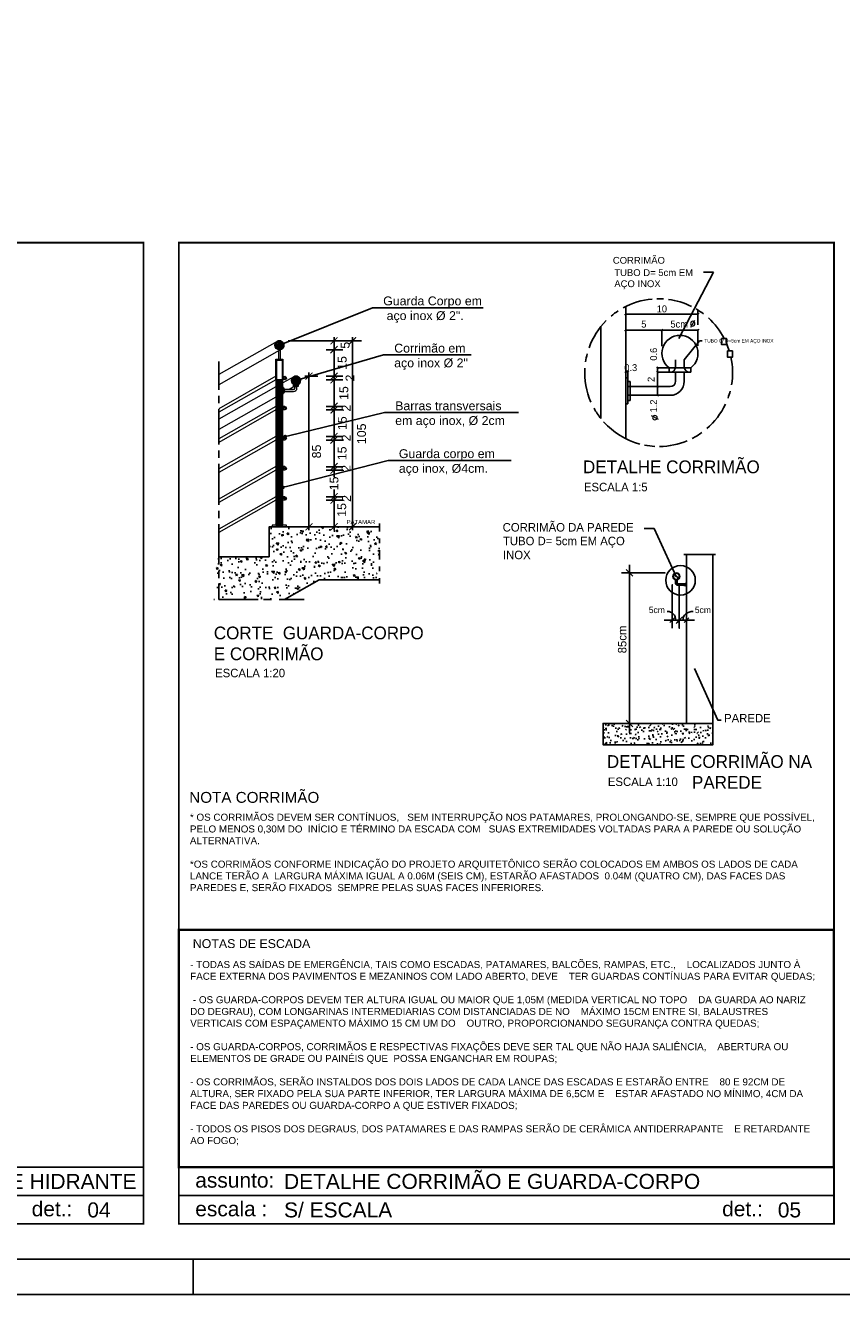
# Model space of a CAD drawing. Header units: millimetres. Extents: x 0 to 1189, y 0 to 841.
# Tile 52 of 58: x 772 to 1002, y 0 to 358. Entities that reach past the tile are written whole.
import ezdxf
from ezdxf import colors
from ezdxf.entities.mleader import LeaderData, LeaderLine
from ezdxf.enums import TextEntityAlignment as Align
from ezdxf.math import Vec2, Vec3

# ---------------------------------------------------------------- set-up
doc = ezdxf.new("R2010")
doc.units = ezdxf.units.MM
doc.header["$LTSCALE"] = 8
doc.linetypes.add('HIDDEN', pattern=[0.375, 0.25, -0.125])
doc.linetypes.add('HIDDENX2', pattern=[0.75, 0.5, -0.25])
doc.layers.add('A-----NPP', color=3, linetype='Continuous', lineweight=9)
for name, color, linetype in [('A1-A4-AUX', 8, 'Continuous'), ('A4-CONTEUDO', 2, 'Continuous'), ('A4-TXT', 3, 'Continuous'), ('AREA_NOME', 4, 'Continuous'), ('ARQ-TEX-GER', 2, 'Continuous'), ('ARQ_CTA_GER', 8, 'Continuous'), ('H-ANOT-COM-TXT', 3, 'Continuous'), ('H-FOLHAS', 7, 'Continuous'), ('HACHURIA', 9, 'Continuous'), ('HID-PRANCHA', 30, 'Continuous'), ('INC_DETALHES', 10, 'Continuous'), ('INC_DETALHES_TEXTO', 3, 'Continuous'), ('INC_NOTAS', 3, 'Continuous')]:
    doc.layers.add(name, color=color, linetype=linetype)
doc.layers.add('HID-PRANCHA-MODEL', color=30, linetype='Continuous', plot=False)
doc.layers.add('HID-VIEWPORT', color=252, linetype='Continuous', plot=False)
doc.styles.add('ARIAL', font='arial.ttf')
doc.styles.add('Century Gothic', font='GOTHIC.TTF', dxfattribs={"height": 0.000958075})
doc.styles.add('Century Gothic_1', font='GOTHIC.TTF', dxfattribs={"height": 0.107783})
doc.styles.get("Standard").update_dxf_attribs({"font": 'arial.ttf'})

# ---------------------------------------------------------------- blocks, each defined once
blk = doc.blocks.new('MARGEM-DETALHES-A4')
at = {"layer": 'A1-A4-AUX'}
for p, q in [((18.5, 1.6), (0, 1.6)), ((18.5, 0.8), (0, 0.8))]:
    blk.add_line(p, q, dxfattribs=at)
at = {"layer": 'A1-A4-AUX', "linetype": 'HIDDEN', "const_width": 0.05}
blk.add_lwpolyline([(0, 27.7), (18.5, 27.7), (18.5, 0), (0, 0)], close=True, dxfattribs=at)
at = {"layer": 'A4-CONTEUDO', "style": 'ARIAL'}
for tag, p in [('CONTEÚDO', (2.97, 0.858)), ('ESCALA', (2.97, 0.053))]:
    blk.add_attdef(tag, text='', height=0.423, dxfattribs=at).set_placement(p, align=Align.BOTTOM_LEFT)
blk.add_attdef('DETALHE', text='', height=0.423, dxfattribs=at).set_placement((17.243, 0.053), align=Align.BOTTOM_CENTER)
at = {"layer": 'A4-TXT', "style": 'ARIAL'}
for s, p in [('assunto:', (0.462, 1.02)), ('escala :', (0.462, 0.211)), ('det.:', (15.342, 0.211))]:
    blk.add_text(s, height=0.423, dxfattribs=at).set_placement(p)
blk = doc.blocks.new('_DOT')
at = {"color": 0, "linetype": 'ByBlock'}
blk.add_line((-0.5, 0), (-1, 0), dxfattribs=at)
at = {"color": 0, "linetype": 'ByBlock', "const_width": 0.5}
blk.add_lwpolyline([(-0.25, 0, 1), (0.25, 0, 1)], format="xyb", close=True, dxfattribs=at)
blk = doc.blocks.new('_ArchTick')
at = {"color": 0, "linetype": 'ByBlock', "const_width": 0.15}
blk.add_lwpolyline([(-0.5, -0.5), (0.5, 0.5)], dxfattribs=at)
blk = doc.blocks.new('*E38')
at = {"layer": 'HID-PRANCHA-MODEL'}
blk.add_lwpolyline([(0, 0), (1154, 0)], dxfattribs=at)
blk = doc.blocks.new('A0')
at = {"layer": 'HID-PRANCHA', "color": 254}
blk.add_line((81.9, 1), (81.9, 0), dxfattribs=at)
blk.add_lwpolyline([(0, 0), (118.9, 0), (118.9, 84.1), (0, 84.1)], close=True, dxfattribs=at)
at = {"layer": 'HID-PRANCHA'}
blk.add_lwpolyline([(2.5, 1), (117.9, 1), (117.9, 83.1), (2.5, 83.1)], close=True, dxfattribs=at)
blk = doc.blocks.new('A0 ABNT')
at = {"layer": 'HID-PRANCHA'}
blk.add_blockref('A0', (0, 0), dxfattribs=at)

msp = doc.modelspace()

# ---------------------------------------------------------------- hatches: boundary and pattern name
at = {"layer": 'HACHURIA'}
h = msp.add_hatch(dxfattribs=at)
h.set_pattern_fill('ANSI31', color=8, scale=0.125, style=0)
h.set_pattern_definition([(45, (-42261.53066, -1365.247), (-0.2209708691, 0.2209708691), [])])
h.paths.add_polyline_path([(842.14, 268.04, -1), (844.64, 268.04, -1)])
h.paths.add_polyline_path([(849.3, 258.07, -1), (846.8, 258.07, -1)])
h = msp.add_hatch(dxfattribs=at)
h.set_pattern_fill('ANSI31', color=8, scale=0.1, angle=90, style=0)
h.set_pattern_definition([(135, (-20744.50075, -344.29717), (-0.1767766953, -0.1767766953), [])])
h.paths.add_polyline_path([(842.39, 258.29), (844.39, 258.29), (844.39, 257.43), (844.39, 217.29), (842.39, 217.29)])
h = msp.add_hatch(dxfattribs=at)
h.set_pattern_fill('ANSI31', color=256, scale=0.1, angle=90, style=0)
h.set_pattern_definition([(135, (93516371.08062, -141919361.52212), (-0.17677669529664, -0.17677669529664), [])])
h.paths.add_polyline_path([(845.39, 258.79, -1), (844.39, 258.79, -1)])
h.paths.add_polyline_path([(844.64, 258.79, 1), (845.14, 258.79, 1)], flags=16)
h = msp.add_hatch(dxfattribs=at)
h.set_pattern_fill('ANSI31', color=256, scale=0.1, angle=90, style=0)
h.set_pattern_definition([(135, (93516371.08062, -141919370.02212), (-0.17677669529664, -0.17677669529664), [])])
h.paths.add_polyline_path([(845.39, 250.29, -1), (844.39, 250.29, -1)])
h.paths.add_polyline_path([(844.64, 250.29, 1), (845.14, 250.29, 1)], flags=16)
h = msp.add_hatch(dxfattribs=at)
h.set_pattern_fill('ANSI31', color=256, scale=0.1, angle=90, style=0)
h.set_pattern_definition([(135, (93516371.08062, -141919378.52212), (-0.17677669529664, -0.17677669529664), [])])
h.paths.add_polyline_path([(845.39, 241.79, -1), (844.39, 241.79, -1)])
h.paths.add_polyline_path([(844.64, 241.79, 1), (845.14, 241.79, 1)], flags=16)
h = msp.add_hatch(dxfattribs=at)
h.set_pattern_fill('ANSI31', color=256, scale=0.1, angle=90, style=0)
h.set_pattern_definition([(135, (93516371.08062, -141919387.02212), (-0.17677669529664, -0.17677669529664), [])])
h.paths.add_polyline_path([(845.39, 233.29, -1), (844.39, 233.29, -1)])
h.paths.add_polyline_path([(844.64, 233.29, 1), (845.14, 233.29, 1)], flags=16)
h = msp.add_hatch(dxfattribs=at)
h.set_pattern_fill('ANSI31', color=256, scale=0.1, angle=90, style=0)
h.set_pattern_definition([(135, (93516371.08062, -141919395.52212), (-0.17677669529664, -0.17677669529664), [])])
h.paths.add_polyline_path([(845.39, 224.79, -1), (844.39, 224.79, -1)])
h.paths.add_polyline_path([(844.64, 224.79, 1), (845.14, 224.79, 1)], flags=16)
h = msp.add_hatch(dxfattribs=at)
h.set_pattern_fill('AR-CONC', color=256, scale=0.0375, angle=90, style=0)
h.set_pattern_definition([(140, (-20654.767, -576.024), (0.470641, 5.3794514), [0.5625, -6.1875]), (85, (-20654.767, -576.024), (-5.641441, -1.040635), [0.45, -4.95]), (190.4514, (-20654.728, -575.5757), (-5.1707966, 4.3388204), [0.4780514, -5.2585658]), (136.1842, (-20656.267, -576.024), (1.2413926, 8.0043079), [0.84375, -9.28125]), (186.6356, (-20656.164, -575.357), (-7.305884, 7.0099703), [0.7170772, -7.8878475]), (81.1842, (-20656.267, -576.024), (-7.3058895, 7.0099646), [0.675, -7.425]), (111, (-20655.892, -575.274), (3.0196417, 4.4768029), [0.5625, -6.1875]), (56, (-20655.892, -575.274), (-5.4386253, 1.824865), [0.45, -4.95]), (161.4514, (-20655.6405, -574.901), (-2.4189787, 6.3016697), [0.4780514, -5.2585658]), (127.5, (-20654.7671, -576.024), (-2.4967039, 0.09119891), [0, -4.89, 0, -5.025, 0, -4.96875]), (97.5, (-20654.767, -576.024), (-2.95808784, 1.97302153), [0, -2.865, 0, -4.7775, 0, -1.89375]), (57.5, (-20654.7671, -577.6965), (0.16916154, 4.00366827), [0, -1.875, 0, -5.85, 0, -7.7625]), (47.5, (-20654.767, -578.4465), (-0.75078737, 4.37389627), [0, -2.4375, 0, -3.885, 0, -5.5125])])
h.paths.add_polyline_path([(871.03, 204.26), (871.54, 204.26), (871.54, 216.79), (840.51, 216.79), (840.51, 208.29), (825.51, 208.29), (825.51, 196.45), (845.19, 196.45), (854.61, 201.79), (871.54, 201.79), (871.54, 202.31), (871.03, 202.31)])
at = {"layer": 'INC_DETALHES'}
h = msp.add_hatch(dxfattribs=at)
h.set_pattern_fill('FP_5', scale=2.5e-05, style=0, pattern_type=2)
h.set_pattern_definition([(50, (-50809.7763, 99983.5505), (4.48267464, -0.39215442), [0.469, -5.1565]), (355, (-50809.7763, 99983.5505), (-0.86708386, 4.70095991), [0.375, -4.125]), (100.451, (-50809.4028, 99983.518), (3.61587795, 4.30888328), [0.3985, -4.382]), (46.184, (-50809.776, 99984.8005), (6.67031678, -1.0347737), [0.703, -7.7345]), (96.636, (-50809.221, 99984.714), (5.8415591, 6.08834785), [0.5975, -6.573]), (351.184, (-50809.776, 99984.8005), (5.8415932, 6.08813446), [0.5625, -6.1875]), (21, (-50809.1513, 99984.488), (3.73051534, -2.51622977), [0.469, -5.1565]), (326, (-50809.1513, 99984.488), (1.52070195, 4.53192278), [0.375, -4.125]), (71.451, (-50808.8408, 99984.2785), (5.25150618, 2.01562181), [0.3985, -4.382]), (37.5, (-50809.7763, 99983.5505), (0.07602217, 2.08076185), [0, -4.075, 0, -4.1875, -4.1405]), (37.5, (-50809.7763, 99983.5505), (0.07602217, 2.08076185), [-8.2625, 0, -4.1405]), (37.5, (-50809.7763, 99983.5505), (0.07602217, 2.08076185), [0, -8.2625, 0, -4.1405]), (7.5, (-50809.7763, 99983.5505), (1.644292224, 2.465213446), [0, -2.3875, 0, -3.9815, -1.578]), (7.5, (-50809.7763, 99983.5505), (1.644292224, 2.465213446), [-6.369, 0, -1.578]), (7.5, (-50809.7763, 99983.5505), (1.644292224, 2.465213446), [0, -6.369, 0, -1.578]), (327.5, (-50811.1703, 99983.5505), (3.336150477, -0.141111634), [0, -1.5625, 0, -4.875, -6.4685]), (327.5, (-50811.1703, 99983.5505), (3.336150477, -0.141111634), [-6.4375, 0, -6.4685]), (327.5, (-50811.1703, 99983.5505), (3.336150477, -0.141111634), [0, -6.4375, 0, -6.4685]), (317.5, (-50811.7953, 99983.5505), (3.6446525, 0.62555627), [0, -2.031, 0, -3.2375, -4.5935]), (317.5, (-50811.7953, 99983.5505), (3.6446525, 0.62555627), [-5.2685, 0, -4.5935]), (317.5, (-50811.7953, 99983.5505), (3.6446525, 0.62555627), [0, -5.2685, 0, -4.5935])])
h.paths.add_polyline_path([(965.83, 155.27), (965.83, 161.27), (934.79, 161.27), (934.79, 155.27)], flags=0)

# ---------------------------------------------------------------- linework, layer by layer
at = {"color": 52}
for p, q in [((826.24, 263.47), (826.24, 255.48)), ((826.24, 253.75), (826.24, 251.69)), ((826.24, 249.96), (826.24, 240.06)), ((826.24, 238.33), (826.24, 236.27)), ((826.24, 234.54), (826.24, 223.02)), ((826.24, 221.29), (826.24, 219.23)), ((826.24, 217.5), (826.24, 206.1)), ((871.63, 217.75), (871.63, 215.44)), ((871.63, 213.5), (871.63, 212.13)), ((871.63, 210.19), (871.63, 207.56)), ((957.56, 208.98), (966.57, 208.98)), ((826.24, 204.37), (826.24, 202.31)), ((871.63, 205.62), (871.63, 204.26)), ((871.63, 202.31), (871.63, 200.75)), ((826.24, 200.58), (826.24, 196.26)), ((825.05, 196.26), (824.91, 196.26)), ((837.37, 196.26), (826.24, 196.26)), ((841.17, 196.26), (838.93, 196.26)), ((850.42, 196.26), (843.28, 196.26))]:
    msp.add_line(p, q, dxfattribs=at)
for points in [[(968.27, 269.98), (969.63, 269.98), (969.63, 268.23), (968.27, 268.23)], [(969.95, 266.43), (971.32, 266.43), (971.32, 264.67), (969.95, 264.67)]]:
    msp.add_lwpolyline(points, close=True)
for start, end in [(95.0893, 118.7704), (86.243, 91.3337), (63.7336, 82.4751), (123.1431, 130.1567), (52.5679, 59.4708), (135.2603, 160.3228), (27.5902, 47.6813), (165.3638, 171.6127), (17.0278, 23.4658), (176.4555, 203.5365), (350.4459, 12.0518), (339.858, 345.5213), (310.64, 334.6347), (208.906, 218.5551), (221.777, 255.2034), (270.7283, 292.7697), (296.9017, 305.8646), (259.0498, 266.9779)]:
    msp.add_arc((950.5, 260.32), 20.86, start, end, dxfattribs=at)
at = {"color": 170, "lineweight": 25}
for centre in [(843.39, 268.04), (848.05, 258.07)]:
    msp.add_arc(centre, 1.25, 299.5388, 119.5388, dxfattribs=at)
at = {"layer": 'A-----NPP', "color": 7}
for p, q in [((842.78, 269.12), (826.24, 259.75)), ((844.01, 266.95), (826.24, 256.88)), ((847.43, 259.15), (844.39, 257.43)), ((842.39, 256.3), (826.24, 247.15)), ((844.54, 256.13), (844.39, 256.13)), ((844.39, 256.13), (844.39, 254.38)), ((844.54, 255.55), (844.54, 256.13)), ((844.69, 255.89), (844.54, 255.89)), ((844.54, 254.38), (844.54, 255.55)), ((844.54, 254.62), (844.69, 254.62)), ((844.69, 254.62), (844.69, 255.89)), ((847.39, 255.55), (844.69, 255.55)), ((844.69, 255.55), (844.69, 254.96)), ((846.57, 255.55), (844.69, 255.55)), ((844.69, 255.55), (846.57, 255.55)), ((844.69, 255.55), (847.39, 255.55)), ((845.11, 254.96), (844.69, 254.72)), ((844.69, 254.96), (847.39, 254.96)), ((844.69, 254.96), (846.57, 254.96)), ((844.69, 254.96), (847.39, 254.96)), ((847.76, 256.46), (846.14, 255.55)), ((847.32, 256.83), (847.32, 256.52)), ((847.32, 256.82), (847.76, 256.82)), ((847.32, 256.82), (847.32, 256.52)), ((847.76, 256.82), (847.32, 256.82)), ((847.32, 256.82), (848.78, 256.82)), ((847.32, 256.52), (847.5, 256.52)), ((847.32, 256.52), (848.78, 256.52)), ((847.76, 256.82), (848.34, 256.82)), ((848.34, 256.52), (847.76, 256.52)), ((847.76, 256.52), (847.76, 255.91)), ((847.76, 255.91), (847.76, 256.52)), ((848.34, 256.82), (848.78, 256.82)), ((848.78, 256.82), (848.34, 256.82)), ((848.34, 255.91), (848.34, 256.52)), ((848.34, 255.91), (848.34, 256.52)), ((848.67, 256.98), (848.38, 256.82)), ((848.6, 256.52), (848.78, 256.52)), ((848.78, 256.52), (848.78, 256.83)), ((848.78, 256.52), (848.78, 256.82)), ((842.39, 253.42), (826.24, 244.27)), ((844.39, 254.38), (844.54, 254.38))]:
    msp.add_line(p, q, dxfattribs=at)
at = {"layer": 'A-----NPP'}
for p, q in [((842.39, 259.29), (826.24, 250.13)), ((842.39, 258.29), (826.24, 249.13)), ((842.39, 250.79), (826.24, 241.63)), ((842.39, 249.79), (826.24, 240.63)), ((844.89, 250.79), (844.39, 250.79)), ((844.89, 250.79), (844.39, 250.79)), ((844.89, 249.79), (844.39, 249.79)), ((844.89, 249.79), (844.39, 249.79)), ((842.39, 242.29), (826.24, 233.13)), ((842.39, 241.29), (826.24, 232.13)), ((844.89, 242.29), (844.39, 242.29)), ((844.89, 242.29), (844.39, 242.29)), ((844.89, 241.29), (844.39, 241.29)), ((844.89, 241.29), (844.39, 241.29)), ((842.39, 233.79), (826.24, 224.63)), ((844.89, 233.79), (844.39, 233.79)), ((844.89, 233.79), (844.39, 233.79)), ((842.39, 232.79), (826.24, 223.63)), ((844.89, 232.79), (844.39, 232.79)), ((842.39, 225.29), (826.24, 216.13)), ((842.39, 224.29), (826.24, 215.13)), ((844.89, 225.29), (844.39, 225.29)), ((844.89, 225.29), (844.39, 225.29)), ((844.89, 224.29), (844.39, 224.29))]:
    msp.add_line(p, q, dxfattribs=at)
at = {"layer": 'A-----NPP', "color": 7}
for points in [[(843.1, 266.43), (843.1, 264.08), (843.69, 264.08), (843.69, 266.76)], [(842.39, 258.29), (842.39, 264.08), (844.39, 264.08), (844.39, 258.29)], [(842.64, 258.29), (842.64, 263.83), (844.14, 263.83), (844.14, 258.29)], [(844.39, 258.29), (842.39, 258.29)]]:
    msp.add_lwpolyline(points, dxfattribs=at)
at = {"layer": 'A-----NPP'}
for points in [[(842.39, 258.29), (842.39, 217.29), (844.39, 217.29), (844.39, 258.29)], [(842.39, 258.29), (842.39, 256.3)], [(842.39, 258.29), (842.39, 258.29), (842.39, 256.3)], [(842.64, 258.29), (842.64, 217.54), (844.14, 217.54), (844.14, 258.29)], [(844.39, 257.43), (844.39, 258.29)], [(844.39, 257.43), (844.39, 258.29)], [(844.39, 250.79), (844.39, 254.56)], [(842.39, 253.42), (842.39, 250.79)], [(842.39, 249.79), (842.39, 242.29)], [(842.39, 241.29), (842.39, 233.79)], [(842.39, 232.79), (842.39, 225.29)]]:
    msp.add_lwpolyline(points, dxfattribs=at)
msp.add_lwpolyline([(841.39, 216.79), (845.39, 216.79), (845.39, 217.29), (841.39, 217.29)], close=True, dxfattribs=at)
at = {"layer": 'A-----NPP', "color": 7}
for centre in [(843.39, 268.04), (848.05, 258.07)]:
    msp.add_circle(centre, 1.25, dxfattribs=at)
at = {"layer": 'A-----NPP'}
for centre, radius in [((844.89, 258.79), 0.5), ((844.89, 258.79), 0.25), ((844.89, 250.29), 0.5), ((844.89, 250.29), 0.25), ((844.89, 241.79), 0.5), ((844.89, 241.79), 0.25), ((844.89, 233.29), 0.5), ((844.89, 233.29), 0.25), ((844.89, 224.79), 0.5), ((844.89, 224.79), 0.25)]:
    msp.add_circle(centre, radius, dxfattribs=at)
at = {"layer": 'A-----NPP', "color": 7}
for radius in [0.951, 0.366, 0.366, 0.951]:
    msp.add_arc((847.39, 255.91), radius, 270, 0, dxfattribs=at)
at = {"layer": 'AREA_NOME'}
for p, q in [((840.51, 216.79), (871.54, 216.79)), ((840.51, 208.29), (840.51, 216.79)), ((826.24, 208.29), (840.51, 208.29)), ((844.85, 196.26), (854.61, 201.79)), ((854.61, 201.79), (871.54, 201.79))]:
    msp.add_line(p, q, dxfattribs=at)
at = {"layer": 'ARQ_CTA_GER', "color": 12}
for p, q in [((845.89, 269.29), (866.55, 269.29)), ((856.63, 269.29), (861.32, 269.29)), ((858.82, 265.79), (858.82, 270.29)), ((864.05, 270.29), (864.05, 215.79)), ((856.63, 266.79), (861.32, 266.79)), ((856.63, 266.79), (861.32, 266.79)), ((858.82, 258.29), (858.82, 267.79)), ((850.55, 259.32), (854.24, 259.32)), ((851.74, 260.32), (851.74, 215.79)), ((856.63, 259.29), (861.32, 259.29)), ((856.63, 259.29), (861.32, 259.29)), ((856.63, 258.29), (861.32, 258.29)), ((856.63, 258.29), (861.32, 258.29)), ((858.82, 260.29), (858.82, 257.29)), ((858.82, 259.29), (858.82, 249.79)), ((858.82, 251.79), (858.82, 248.79)), ((856.63, 250.79), (861.32, 250.79)), ((856.63, 250.79), (861.32, 250.79)), ((856.63, 249.79), (861.32, 249.79)), ((856.63, 249.79), (861.32, 249.79)), ((858.82, 250.79), (858.82, 241.29)), ((856.63, 242.29), (861.32, 242.29)), ((856.63, 242.29), (861.32, 242.29)), ((856.63, 241.29), (861.32, 241.29)), ((856.63, 241.29), (861.32, 241.29)), ((858.82, 243.29), (858.82, 240.29)), ((858.82, 242.29), (858.82, 232.76)), ((856.63, 233.76), (861.32, 233.76)), ((856.63, 233.76), (861.32, 233.76)), ((858.82, 233.76), (858.82, 235.76)), ((858.82, 233.79), (858.82, 231.21)), ((858.82, 233.76), (858.82, 232.79)), ((856.63, 232.79), (861.32, 232.79)), ((856.63, 232.79), (861.32, 232.79)), ((858.82, 232.79), (858.82, 230.79)), ((858.82, 225.27), (858.82, 227.27)), ((858.82, 224.27), (858.82, 226.85)), ((856.63, 225.27), (861.32, 225.27)), ((856.63, 225.27), (861.32, 225.27)), ((856.63, 224.3), (861.32, 224.3)), ((856.63, 224.3), (861.32, 224.3)), ((858.82, 225.3), (858.82, 215.79)), ((858.82, 225.27), (858.82, 224.3)), ((858.82, 224.3), (858.82, 222.3)), ((847.89, 216.79), (861.32, 216.79)), ((847.89, 216.79), (854.24, 216.79)), ((853.17, 216.79), (866.55, 216.79))]:
    msp.add_line(p, q, dxfattribs=at)
at = {"layer": 'HID-VIEWPORT', "linetype": 'Continuous'}
msp.add_lwpolyline([(25, 10), (1179, 10), (1179, 831), (25, 831)], close=True, dxfattribs=at)
at = {"layer": 'INC_DETALHES'}
for p, q in [((941.46, 277.07), (940.95, 276.56)), ((941.21, 256.36), (941.21, 278.99)), ((941.21, 278.99), (941.21, 246.45)), ((941.21, 275.57), (941.21, 278.92)), ((941.21, 276.81), (961.6, 276.81)), ((961.35, 276.56), (961.86, 277.07)), ((961.6, 273.77), (961.6, 277.98)), ((934.19, 273.32), (934.19, 247.32)), ((941.46, 272.56), (940.95, 272.05)), ((951.66, 272.56), (951.15, 272.05)), ((951.15, 272.05), (951.66, 272.56)), ((951.4, 269.87), (951.4, 272.41)), ((951.4, 272.41), (951.4, 267.83)), ((961.35, 272.05), (961.86, 272.56)), ((961.6, 267.92), (961.6, 272.41)), ((941.21, 272.31), (951.4, 272.31)), ((951.4, 272.31), (961.6, 272.31)), ((950.45, 261.41), (949.94, 261.92)), ((953.44, 261.66), (950.1, 261.66)), ((950.2, 260.44), (950.2, 261.66)), ((953.44, 261.71), (953.44, 260.44)), ((953.44, 261.66), (955.28, 261.66)), ((953.44, 261.66), (953.44, 260.44)), ((955.28, 261.66), (953.44, 261.66)), ((953.44, 261.66), (959.56, 261.66)), ((955.28, 261.66), (955.28, 263.88)), ((955.28, 261.66), (957.73, 261.66)), ((957.73, 261.66), (957.73, 263.88)), ((957.73, 261.66), (959.56, 261.66)), ((959.56, 261.66), (957.73, 261.66)), ((959.56, 260.44), (959.56, 261.71)), ((959.56, 260.44), (959.56, 261.66)), ((941.46, 260.83), (940.95, 260.32)), ((941.21, 258.86), (941.21, 260.68)), ((941.21, 260.57), (941.82, 260.57)), ((941.82, 258.81), (941.21, 258.81)), ((941.21, 258.81), (941.21, 251.46)), ((941.56, 260.32), (942.07, 260.83)), ((941.82, 258.86), (941.82, 260.68)), ((941.82, 256.36), (941.82, 258.81)), ((950.45, 260.18), (949.94, 260.69)), ((949.94, 260.69), (950.45, 260.18)), ((950.1, 260.44), (953.39, 260.44)), ((953.39, 260.44), (950.1, 260.44)), ((950.2, 256.36), (950.2, 260.44)), ((953.44, 260.44), (954.2, 260.44)), ((953.44, 260.44), (959.56, 260.44)), ((957.73, 260.44), (955.28, 260.44)), ((955.28, 260.44), (955.28, 257.89)), ((955.28, 257.89), (955.28, 260.44)), ((957.73, 257.89), (957.73, 260.44)), ((957.73, 257.89), (957.73, 260.44)), ((958.81, 260.44), (959.56, 260.44)), ((942.43, 257.79), (941.82, 257.79)), ((941.82, 251.46), (941.82, 256.36)), ((950.3, 256.36), (941.87, 256.36)), ((941.87, 256.36), (950.3, 256.36)), ((942.43, 252.48), (942.43, 257.79)), ((953.75, 256.36), (942.43, 256.36)), ((942.43, 256.36), (942.43, 253.91)), ((942.43, 256.36), (953.75, 256.36)), ((950.45, 256.11), (949.94, 256.61)), ((949.94, 256.61), (950.45, 256.11)), ((950.2, 253.91), (950.2, 256.36)), ((941.21, 246.45), (941.21, 253.91)), ((941.21, 251.46), (941.82, 251.46)), ((941.82, 252.48), (942.43, 252.48)), ((941.87, 253.91), (950.3, 253.91)), ((942.43, 253.91), (953.75, 253.91)), ((942.43, 253.91), (953.75, 253.91)), ((949.94, 254.17), (950.45, 253.66)), ((941.21, 246.45), (941.21, 241.65)), ((942.29, 206.07), (942.29, 158.97)), ((955.29, 201.79), (955.29, 200.83)), ((955.68, 201.79), (955.68, 200.83)), ((955.83, 200.68), (957.57, 200.68)), ((955.83, 200.29), (957.57, 200.29)), ((952.03, 190.44), (958.63, 190.44))]:
    msp.add_line(p, q, dxfattribs=at)
at = {"layer": 'INC_DETALHES', "color": 7}
msp.add_line((958.33, 209.09), (958.33, 161.27), dxfattribs=at)
at = {"layer": 'INC_DETALHES', "color": 7, "flags": 128}
for points in [[(965.83, 209.09), (965.83, 161.27), (934.79, 161.27), (934.79, 155.27), (959.02, 155.27)], [(960.65, 176.78), (967.25, 162.17), (968.16, 162.17)], [(934.79, 161.27), (965.83, 161.27), (965.83, 155.27), (934.79, 155.27)]]:
    msp.add_lwpolyline(points, dxfattribs=at)
at = {"layer": 'INC_DETALHES', "flags": 128}
for points in [[(943.21, 202.84), (942.29, 203.77), (941.36, 204.69)], [(942.29, 203.77), (952.29, 203.77), (939.99, 203.77)], [(954.33, 190.44), (954.33, 200.44), (954.33, 188.14)], [(960.63, 190.44), (956.33, 190.44), (956.33, 200.44), (956.33, 188.14), (956.33, 200.44), (956.33, 190.44)], [(958.33, 190.44), (958.33, 200.44), (958.33, 188.14)], [(954.98, 191.09), (954.33, 190.44), (953.69, 189.79)], [(957.25, 191.36), (956.33, 190.44), (955.4, 189.51)], [(956.97, 191.09), (956.33, 190.44), (955.68, 189.79)], [(958.98, 191.09), (958.33, 190.44), (957.69, 189.79)], [(942.29, 161.27), (952.29, 161.27), (939.99, 161.27)], [(943.21, 160.34), (942.29, 161.27), (941.36, 162.19)]]:
    msp.add_lwpolyline(points, dxfattribs=at)
for points in [[(957.57, 200.25), (958.23, 200.25), (958.23, 200.72), (957.57, 200.72)], [(958.23, 201.03), (958.33, 201.03), (958.33, 199.94), (958.23, 199.94)]]:
    msp.add_lwpolyline(points, close=True, dxfattribs=at)
at = {"layer": 'INC_DETALHES'}
for centre, radius in [((956.68, 201.68), 4.17), ((955.48, 202.77), 1), ((955.48, 202.77), 0.878)]:
    msp.add_circle(centre, radius, dxfattribs=at)
for centre, radius, start, end in [((956.5, 265.74), 5.1, 306.8699, 233.1301), ((956.5, 265.74), 5.1, 306.8699, 233.1301), ((953.33, 262.29), 2.05, 294.9245, 342.0132), ((953.33, 262.29), 2.05, 294.9245, 342.0132), ((959.67, 262.29), 2.05, 197.9868, 245.0755), ((959.67, 262.29), 2.05, 197.9868, 245.0755), ((953.75, 257.89), 3.98, 270, 0), ((953.75, 257.89), 1.53, 270, 0), ((953.75, 257.89), 1.53, 270, 0), ((953.75, 257.89), 3.98, 270, 0), ((955.48, 203.21), 0.439, 90, 270), ((955.83, 200.83), 0.542, 180, 270), ((955.48, 202.33), 0.439, 270, 90), ((955.83, 200.83), 0.157, 180, 270)]:
    msp.add_arc(centre, radius, start, end, dxfattribs=at)
for centre, major_axis, ratio, start_param, end_param in [((952.94, 190.44), (0, 2.45), 0.977363, 4.712389, 6.283185), ((960.22, 190.44), (2.89, 0), 0.847782, 1.570796, 3.141593)]:
    msp.add_ellipse(centre, major_axis=major_axis, ratio=ratio, start_param=start_param, end_param=end_param, dxfattribs=at)
at = {"layer": 'INC_DETALHES_TEXTO'}
for p, q in [((956.24, 269.93), (965.94, 288.7)), ((963.17, 288.7), (965.94, 288.7)), ((957.73, 263.88), (962.03, 269.25)), ((962.03, 269.25), (962.79, 269.25)), ((949.18, 216.32), (946.41, 216.32)), ((955.48, 202.77), (949.18, 216.32))]:
    msp.add_line(p, q, dxfattribs=at)
at = {"layer": 'INC_NOTAS', "color": 9, "linetype": 'HIDDENX2', "const_width": 0.667}
msp.add_lwpolyline([(815, 102.98), (1000, 102.98), (1000, 36), (815, 36)], close=True, dxfattribs=at)

# ---------------------------------------------------------------- block references
at = {"layer": 'ARQ_CTA_GER', "color": 12, "xscale": -2, "yscale": 2, "zscale": 2}
for p, rotation in [((858.82, 269.29), 270), ((864.05, 269.29), 270), ((858.82, 266.79), 270), ((858.82, 266.79), 90), ((851.74, 259.32), 270), ((858.82, 259.29), 90), ((858.82, 259.29), 270), ((858.82, 258.29), 270), ((858.82, 258.29), 90), ((858.82, 250.79), 270), ((858.82, 250.79), 90), ((858.82, 249.79), 90), ((858.82, 249.79), 270), ((858.82, 242.29), 270), ((858.82, 242.29), 90), ((858.82, 241.29), 270), ((858.82, 241.29), 90), ((858.82, 233.76), 90), ((858.82, 233.76), 90), ((858.82, 232.79), 270), ((858.82, 232.79), 270), ((858.82, 225.27), 90), ((858.82, 225.27), 90), ((858.82, 224.3), 270), ((858.82, 224.3), 270), ((851.74, 216.79), 90), ((858.82, 216.79), 90), ((864.05, 216.79), 90)]:
    msp.add_blockref('_ArchTick', p, dxfattribs=dict(at, rotation=rotation))
at = {"layer": 'H-FOLHAS'}
msp.add_blockref('*E38', (25, 10), dxfattribs=at)
at = {"layer": 'HID-PRANCHA', "xscale": 10, "yscale": 10, "zscale": 10}
msp.add_blockref('A0 ABNT', (0, 0), dxfattribs=at)
at = {"layer": 'INC_NOTAS', "color": 9, "linetype": 'HIDDENX2', "xscale": 9.999999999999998, "yscale": 9.999999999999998, "zscale": 9.999999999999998}
for p, values in [((620, 20), {'CONTEÚDO': 'SINALIZAÇÃO DE EQUIPAMENTOS - CX DE HIDRANTE', 'ESCALA': 'S/ ESCALA', 'DETALHE': '04'}), ((815, 20), {'CONTEÚDO': 'DETALHE CORRIMÃO E GUARDA-CORPO', 'ESCALA': 'S/ ESCALA', 'DETALHE': '05'})]:
    msp.add_blockref('MARGEM-DETALHES-A4', p, dxfattribs=at).add_auto_attribs(values)

# ---------------------------------------------------------------- texts
at = {"layer": 'ARQ-TEX-GER', "style": 'ARIAL'}
msp.add_text('PATAMAR', height=1.2, dxfattribs=at).set_placement((862.37, 217.54))
at = {"layer": 'ARQ_CTA_GER', "char_height": 2.5, "attachment_point": 5, "rotation": 90, "style": 'ARIAL'}
for s, insert in [('5', (861.96, 268.04)), ('15', (861.14, 263.04)), ('2', (863.33, 258.79)), ('15', (861.6, 254.54)), ('2', (862.27, 250.28)), ('15', (861.16, 246.04)), ('105', (866.6, 243.04)), ('2', (862.27, 241.86)), ('85', (853.89, 238.05)), ('15', (861.1, 237.52)), ('2', (862.21, 233.27)), ('15', (858.82, 229.03)), ('15', (861.01, 221.54)), ('2', (862.34, 224.79))]:
    msp.add_mtext(s, dxfattribs=dict(at, insert=insert))
at = {"layer": 'H-ANOT-COM-TXT', "color": 3, "char_height": 1.9875, "attachment_point": 1, "style": 'ARIAL'}
for s, insert, width in [('* OS CORRIMÃOS DEVEM SER CONTÍNUOS,   SEM INTERRUPÇÃO NOS PATAMARES, PROLONGANDO-SE, SEMPRE QUE POSSÍVEL,   PELO MENOS 0,30M DO  INÍCIO E TÉRMINO DA ESCADA COM   SUAS EXTREMIDADES VOLTADAS PARA A PAREDE OU SOLUÇÃO ALTERNATIVA. \\P\\P*OS CORRIMÃOS CONFORME INDICAÇÃO DO PROJETO ARQUITETÔNICO SERÃO COLOCADOS EM AMBOS OS LADOS DE CADA LANCE TERÃO A  LARGURA MÁXIMA IGUAL A 0.06M (SEIS CM), ESTARÃO AFASTADOS  0.04M (QUATRO CM), DAS FACES DAS PAREDES E, SERÃO FIXADOS  SEMPRE PELAS SUAS FACES INFERIORES.', (818.12, 135.78), 178.1071), ('- TODAS AS SAÍDAS DE EMERGÊNCIA, TAIS COMO ESCADAS, PATAMARES, BALCÕES, RAMPAS, ETC.,    LOCALIZADOS JUNTO À FACE EXTERNA DOS PAVIMENTOS E MEZANINOS COM LADO ABERTO, DEVE    TER GUARDAS CONTÍNUAS PARA EVITAR QUEDAS;\\P\\P - OS GUARDA-CORPOS DEVEM TER ALTURA IGUAL OU MAIOR QUE 1,05M (MEDIDA VERTICAL NO TOPO    DA GUARDA AO NARIZ DO DEGRAU), COM LONGARINAS INTERMEDIARIAS COM DISTANCIADAS DE NO    MÁXIMO 15CM ENTRE SI, BALAUSTRES VERTICAIS COM ESPAÇAMENTO MÁXIMO 15 CM UM DO    OUTRO, PROPORCIONANDO SEGURANÇA CONTRA QUEDAS; \\P\\P- OS GUARDA-CORPOS, CORRIMÃOS E RESPECTIVAS FIXAÇÕES DEVE SER TAL QUE NÃO HAJA SALIÊNCIA,    ABERTURA OU ELEMENTOS DE GRADE OU PAINÉIS QUE  POSSA ENGANCHAR EM ROUPAS; \\P\\P- OS CORRIMÃOS, SERÃO INSTALDOS DOS DOIS LADOS DE CADA LANCE DAS ESCADAS E ESTARÃO ENTRE    80 E 92CM DE ALTURA, SER FIXADO PELA SUA PARTE INFERIOR, TER LARGURA MÁXIMA DE 6,5CM E    ESTAR AFASTADO NO MÍNIMO, 4CM DA FACE DAS PAREDES OU GUARDA-CORPO A QUE ESTIVER FIXADOS; \\P\\P- TODOS OS PISOS DOS DEGRAUS, DOS PATAMARES E DAS RAMPAS SERÃO DE CERÂMICA ANTIDERRAPANTE    E RETARDANTE AO FOGO;', (818.2, 94.19), 176.3423)]:
    msp.add_mtext(s, dxfattribs=dict(at, insert=insert, width=width))
at = {"layer": 'INC_DETALHES', "color": 7, "insert": (968.97, 163.95), "char_height": 2.394, "width": 14.7779, "attachment_point": 1, "line_spacing_factor": 0.98831, "style": 'Century Gothic'}
msp.add_mtext('PAREDE', dxfattribs=at)
at = {"layer": 'INC_DETALHES_TEXTO', "color": 2, "style": 'ARIAL'}
msp.add_text('NOTA CORRIMÃO', height=3.0731, dxfattribs=at).set_placement((817.93, 138.85))
at = {"layer": 'INC_DETALHES_TEXTO'}
for s, insert, char_height, width, attachment_point, line_spacing_factor in [('CORRIMÃO ', (937.55, 292.98), 1.916, 16.344, 1, 0.984117), ('TUBO D= 5cm EM \\PAÇO INOX', (937.97, 289.51), 1.9161, 30.7547, 1, 0.984117), ('\\fCentury Gothic|b0|i0|c0|p34|;10', (951.4, 279.29), 1.9541, 3.5734, 2, 0.984117), ('\\fCentury Gothic|b0|i0|c0|p34|;5', (946.3, 274.99), 1.9541, 1.7867, 2, 0.984117), ('{\\fCentury Gothic|b0|i0|c0|p34;5cm}', (956.29, 274.99), 1.9541, 1.7867, 2, 0.984117), ('\\fsimplex|b0|i0|c0|p2|;∅', (960.11, 275.15), 2.0433, 2.1538, 2, 1.118713), ('\\fCentury Gothic|b0|i0|c0|p34|;TUBO C/ D=5cm EM AÇO INOX', (963.39, 269.79), 0.977, 24.0347, 1, 0.984117), ('\\fCentury Gothic|b0|i0|c0|p34|;0.3', (942.61, 262.7), 1.9541, 4.4545, 2, 0.984117)]:
    msp.add_mtext(s, dxfattribs=dict(at, insert=insert, char_height=char_height, width=width, attachment_point=attachment_point, line_spacing_factor=line_spacing_factor))
at = {"layer": 'INC_DETALHES_TEXTO', "char_height": 1.9541, "attachment_point": 2, "rotation": 90, "line_spacing_factor": 0.984117}
for s, insert, width in [('\\fCentury Gothic|b0|i0|c0|p34|;0.6', (948.08, 265.5), 4.4545), ('\\fCentury Gothic|b0|i0|c0|p34|;2', (947.38, 258.4), 1.7867), ('\\fCentury Gothic|b0|i0|c0|p34|;1.2', (948.08, 250.89), 4.4545), ('\\fsimplex|b0|i0|c0|p2|;∅', (948.45, 247.6), 4.4545)]:
    msp.add_mtext(s, dxfattribs=dict(at, insert=insert, width=width))
at = {"layer": 'INC_DETALHES_TEXTO', "color": 2, "attachment_point": 1, "line_spacing_factor": 0.984117}
for s, insert, char_height, width in [('{\\fCentury Gothic|b0|i0|c0|p34;DETALHE CORRIMÃO}', (929.12, 235.51), 3.5928, 72.27), ('{\\fCentury Gothic|b0|i0|c0|p34;ESCALA 1:5}', (929.39, 229.2), 2.3952, 42.6), ('\\fCentury Gothic|b0|i0|c0|p34|;CORTE  GUARDA-CORPO\\PE CORRIMÃO\\P', (824.87, 188.61), 3.5928, 72.27), ('{\\fCentury Gothic|b0|i0|c0|p34;ESCALA 1:20}', (825.23, 176.7), 2.3952, 42.6), ('{\\fCentury Gothic|b0|i0|c0|p34;DETALHE CORRIMÃO NA\\P                  PAREDE}', (935.88, 152.31), 3.5928, 77.625), ('{\\fCentury Gothic|b0|i0|c0|p34;ESCALA 1:10}', (936.15, 146), 2.3952, 42.6)]:
    msp.add_mtext(s, dxfattribs=dict(at, insert=insert, char_height=char_height, width=width))
at = {"layer": 'INC_DETALHES_TEXTO', "attachment_point": 1, "line_spacing_factor": 0.98831}
for s, insert, char_height, width, style in [('CORRIMÃO DA PAREDE', (906.44, 217.84), 2.3935, 45.1301, 'Century Gothic'), ('TUBO D= 5cm EM AÇO\\PINOX', (906.52, 213.98), 2.3935, 43.1243, 'Century Gothic'), ('5cm', (947.72, 194.21), 1.796, 6.2893, 'Century Gothic_1'), ('5cm', (960.72, 194.21), 1.796, 6.2893, 'Century Gothic_1')]:
    msp.add_mtext(s, dxfattribs=dict(at, insert=insert, char_height=char_height, width=width, style=style))
at = {"layer": 'INC_DETALHES_TEXTO', "insert": (939, 181.06), "char_height": 2.394, "width": 10.5893, "attachment_point": 1, "rotation": 90, "line_spacing_factor": 0.98831, "style": 'Century Gothic'}
msp.add_mtext('85cm', dxfattribs=at)
at = {"layer": 'INC_DETALHES_TEXTO', "color": 2, "insert": (818.93, 100.35), "char_height": 2.5, "width": 98.4835, "attachment_point": 1, "style": 'ARIAL'}
msp.add_mtext('NOTAS DE ESCADA', dxfattribs=at)

# ---------------------------------------------------------------- leaders
at = {"layer": 'INC_DETALHES_TEXTO'}
ml = msp.add_multileader_mtext('Standard', dxfattribs=at)
ml.set_content('Guarda Corpo em\\P aço inox %%C 2".', color=256, style='ARIAL')
ml.set_leader_properties(color=10, linetype='ByLayer', lineweight=-1)
ml.set_arrow_properties(name='DOT')
ml.build(insert=Vec2(0, 0))
ml.multileader.update_dxf_attribs({"text_left_attachment_type": 6, "text_right_attachment_type": 6, "dogleg_length": 0.125, "arrow_head_size": 0.998})
ctx = ml.context
ctx.base_point, ctx.char_height, ctx.arrow_head_size, ctx.landing_gap_size, ctx.plane_origin = Vec3(872.2, 278.64), 2.4951, 0.998, 0.499, Vec3(914, 369.73)
ctx.left_attachment, ctx.right_attachment = 6, 6
notes = []
notes.append((ctx, [(0, (1, 1, 0), (869.71, 278.64), (1, 0), 2.5, [(0, [(843.39, 268.04)], 0, [])])]))
ctx.mtext.insert, ctx.mtext.width, ctx.mtext.flow_direction = Vec3(872.7, 281.81), 49.6896, 5
ml = msp.add_multileader_mtext('Standard', dxfattribs=at)
ml.set_content('Corrimão em \\Paço inox %%C 2"', color=256, style='ARIAL')
ml.set_leader_properties(color=10, linetype='ByLayer', lineweight=-1)
ml.set_arrow_properties(name='DOT')
ml.build(insert=Vec2(0, 0))
ml.multileader.update_dxf_attribs({"text_left_attachment_type": 6, "text_right_attachment_type": 6, "dogleg_length": 0.125, "arrow_head_size": 0.998})
ctx = ml.context
ctx.base_point, ctx.char_height, ctx.arrow_head_size, ctx.landing_gap_size, ctx.plane_origin = Vec3(875.31, 265.29), 2.4951, 0.998, 0.499, Vec3(918.66, 359.76)
ctx.left_attachment, ctx.right_attachment = 6, 6
notes.append((ctx, [(0, (1, 1, 0), (872.81, 265.29), (1, 0), 2.5, [(0, [(848.05, 258.07)], 0, [])])]))
ctx.mtext.insert, ctx.mtext.width, ctx.mtext.flow_direction = Vec3(875.81, 268.47), 49.6896, 5
ml = msp.add_multileader_mtext('Standard', dxfattribs=at)
ml.set_content('Barras transversais em aço inox, %%C 2cm', color=256, style='ARIAL')
ml.set_leader_properties(color=10, linetype='ByLayer', lineweight=-1)
ml.set_arrow_properties(name='DOT')
ml.build(insert=Vec2(0, 0))
ml.multileader.update_dxf_attribs({"text_left_attachment_type": 6, "text_right_attachment_type": 6, "dogleg_length": 0.125, "arrow_head_size": 0.998})
ctx = ml.context
ctx.base_point, ctx.char_height, ctx.arrow_head_size, ctx.landing_gap_size, ctx.plane_origin = Vec3(875.59, 249.01), 2.4951, 0.998, 0.499, Vec3(915.61, 343.97)
ctx.left_attachment, ctx.right_attachment = 6, 6
notes.append((ctx, [(0, (1, 1, 0), (873.09, 249.01), (1, 0), 2.5, [(0, [(845, 242.27)], 0, [])])]))
ctx.mtext.insert, ctx.mtext.width, ctx.mtext.flow_direction = Vec3(876.09, 252.19), 34.4506, 5
ml = msp.add_multileader_mtext('Standard', dxfattribs=at)
ml.set_content('Guarda corpo em aço inox, %%C4cm. ', color=256, style='ARIAL')
ml.set_leader_properties(color=10, linetype='ByLayer', lineweight=-1)
ml.set_arrow_properties(name='DOT')
ml.build(insert=Vec2(0, 0))
ml.multileader.update_dxf_attribs({"text_left_attachment_type": 6, "text_right_attachment_type": 6, "dogleg_length": 0.125, "arrow_head_size": 0.998})
ctx = ml.context
ctx.base_point, ctx.char_height, ctx.arrow_head_size, ctx.landing_gap_size, ctx.plane_origin = Vec3(876.62, 235.5), 2.4951, 0.998, 0.499, Vec3(935.96, 328.76)
ctx.left_attachment, ctx.right_attachment = 6, 6
notes.append((ctx, [(0, (1, 1, 0), (874.12, 235.5), (1, 0), 2.5, [(0, [(844.39, 227.91)], 0, [])])]))
ctx.mtext.insert, ctx.mtext.width, ctx.mtext.flow_direction = Vec3(877.12, 238.68), 31.4327, 5
for ctx, leaders in notes:
    for number, flags, end, landing, length, lines in leaders:
        leader = LeaderData()
        leader.index, (leader.has_last_leader_line, leader.has_dogleg_vector, leader.attachment_direction) = number, flags
        leader.last_leader_point, leader.dogleg_vector, leader.dogleg_length = Vec3(end), Vec3(landing), length
        for number, points, colour, breaks in lines:
            line = LeaderLine()
            line.index, line.vertices, line.color, line.breaks = number, Vec3.list(points), colors.encode_raw_color(colour), breaks
            leader.lines.append(line)
        ctx.leaders.append(leader)

doc.saveas('drawing.dxf')
